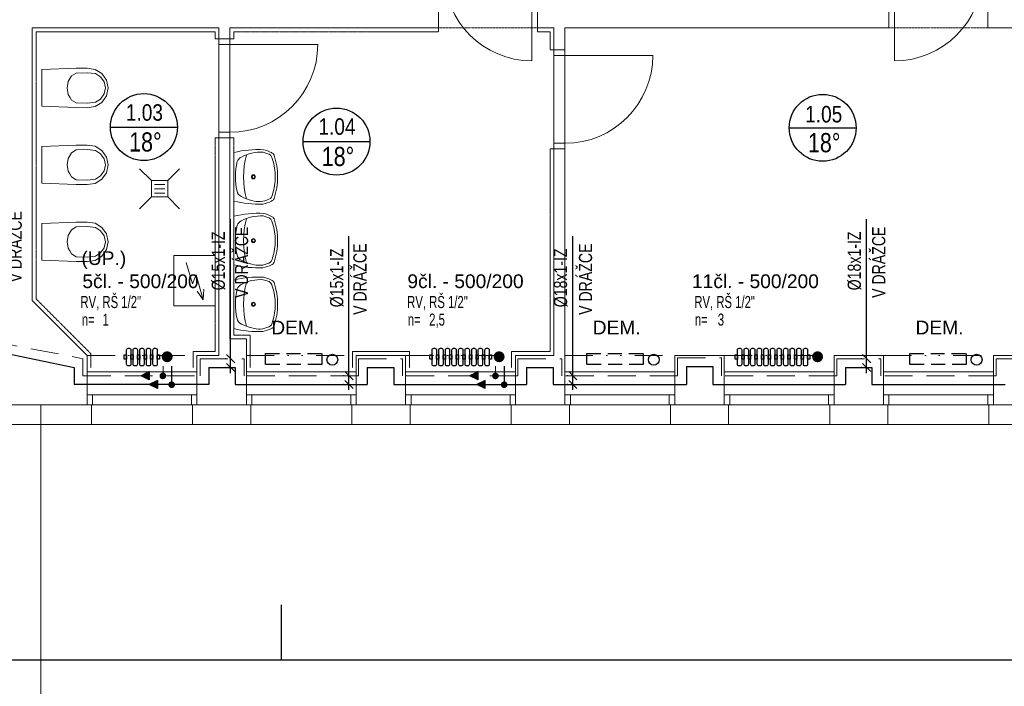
# Model space of a CAD drawing. Header units: millimetres. Extents: x 2424458 to 5109721, y -2781114 to -1335434.
# Tile 48 of 59: x 2554282 to 2563246, y -1363354 to -1357287. Entities that reach past the tile are written whole.
import ezdxf
from ezdxf.enums import TextEntityAlignment as Align

# ---------------------------------------------------------------- set-up
doc = ezdxf.new("R2010")
doc.units = ezdxf.units.MM
doc.header["$LTSCALE"] = 20
doc.header["$MEASUREMENT"] = 0
for name, pattern in [('Cerchovana', [0.27, 0.15, -0.06, 0, -0.06]), ('Cerchovana 2 tecky', [0.33, 0.15, -0.06, 0, -0.06, 0, -0.06]), ('DASHED', [19.05, 12.7, -6.35]), ('DASHED2', [9.525, 6.35, -3.175]), ('DIVIDE', [31.75, 12.7, -6.35, 0, -6.35, 0, -6.35])]:
    doc.linetypes.add(name, pattern=pattern)
for name, color, linetype in [('ARMATURY', 2, 'Continuous'), ('KOTY', 2, 'Continuous'), ('OKNA + IZOLANT', 7, 'Continuous'), ('ROZVODY', 6, 'Continuous'), ('slepák', 8, 'Continuous'), ('TZB_TOP rozvody', 6, 'Continuous'), ('TZB_TOP tělesa', 6, 'Continuous'), ('UT', 6, 'Continuous'), ('Čísla místností', 7, 'Continuous')]:
    doc.layers.add(name, color=color, linetype=linetype)
doc.layers.add('Rámečky', color=7, linetype='Continuous', lineweight=25)
doc.layers.add('TZB TEXT', color=3, linetype='Continuous', lineweight=18)
doc.styles.add('ARIEL', font='ARIAL.TTF')
doc.styles.add('ROMAN', font='ic-romans.shx')
doc.styles.add('ROMANS', font='ic-romans.shx', dxfattribs={"width": 0.8})
doc.styles.get("Standard").update_dxf_attribs({"font": 'ic-romans.shx', "width": 0.8})
doc.dimstyles.new('M50', dxfattribs={"dimtxt": 100, "dimasz": 60, "dimexe": 50, "dimexo": 150, "dimgap": 100, "dimtad": 1, "dimdec": 0, "dimzin": 0, "dimdsep": 46, "dimtxsty": 'Standard', "dimblk1": 'OBLIQUE', "dimblk2": 'OBLIQUE', "dimsah": 1, "dimcen": 0.09, "dimdle": 50, "dimclrd": 256, "dimclre": 256, "dimclrt": 256, "dimadec": 0, "dimazin": 0, "dimtfac": 1, "dimtdec": 0, "dimtofl": 0, "dimtmove": 1, "dimatfit": 3, "dimldrblk": 'OBLIQUE', "dimfxl": 1, "dimarcsym": 0})

# ---------------------------------------------------------------- blocks, each defined once
blk = doc.blocks.new('KOMPLEXNÍ OBJEKT_41')
at = {"layer": 'OKNA + IZOLANT', "color": 138, "linetype": 'Continuous', "lineweight": 13, "true_color": 0x005050, "transparency": 33554687}
for p, q in [((-2.7578, -57.5967), (-2.7978, -57.5967)), ((-2.7978, -57.5967), (-2.7978, -57.7767))]:
    blk.add_line(p, q, dxfattribs=at)
blk = doc.blocks.new('KOMPLEXNÍ OBJEKT_42')
at = {"layer": 'OKNA + IZOLANT', "color": 138, "linetype": 'Continuous', "lineweight": 13, "true_color": 0x005050, "transparency": 33554687}
for p, q in [((-3.7578, -57.5967), (-3.7178, -57.5967)), ((-3.7178, -57.5967), (-3.7178, -57.7767))]:
    blk.add_line(p, q, dxfattribs=at)
blk = doc.blocks.new('KOMPLEXNÍ OBJEKT_43')
at = {"layer": 'OKNA + IZOLANT', "color": 138, "linetype": 'Continuous', "lineweight": 13, "true_color": 0x005050, "transparency": 33554687}
for p, q in [((-4.2078, -57.5967), (-4.2478, -57.5967)), ((-4.2478, -57.5967), (-4.2478, -57.7767))]:
    blk.add_line(p, q, dxfattribs=at)
blk = doc.blocks.new('KOMPLEXNÍ OBJEKT_44')
at = {"layer": 'OKNA + IZOLANT', "color": 138, "linetype": 'Continuous', "lineweight": 13, "true_color": 0x005050, "transparency": 33554687}
for p, q in [((-5.2078, -57.5967), (-5.1678, -57.5967)), ((-5.1678, -57.5967), (-5.1678, -57.7767))]:
    blk.add_line(p, q, dxfattribs=at)
blk = doc.blocks.new('KOMPLEXNÍ OBJEKT_45')
at = {"layer": 'OKNA + IZOLANT', "color": 138, "linetype": 'Continuous', "lineweight": 13, "true_color": 0x005050, "transparency": 33554687}
for p, q in [((-5.6578, -57.5967), (-5.6978, -57.5967)), ((-5.6978, -57.5967), (-5.6978, -57.7767))]:
    blk.add_line(p, q, dxfattribs=at)
blk = doc.blocks.new('KOMPLEXNÍ OBJEKT_46')
at = {"layer": 'OKNA + IZOLANT', "color": 138, "linetype": 'Continuous', "lineweight": 13, "true_color": 0x005050, "transparency": 33554687}
for p, q in [((-6.6578, -57.5967), (-6.6178, -57.5967)), ((-6.6178, -57.5967), (-6.6178, -57.7767))]:
    blk.add_line(p, q, dxfattribs=at)
blk = doc.blocks.new('KOMPLEXNÍ OBJEKT_47')
at = {"layer": 'OKNA + IZOLANT', "color": 138, "linetype": 'Continuous', "lineweight": 13, "true_color": 0x005050, "transparency": 33554687}
for p, q in [((-7.1078, -57.5967), (-7.1478, -57.5967)), ((-7.1478, -57.5967), (-7.1478, -57.7767))]:
    blk.add_line(p, q, dxfattribs=at)
blk = doc.blocks.new('KOMPLEXNÍ OBJEKT_48')
at = {"layer": 'OKNA + IZOLANT', "color": 138, "linetype": 'Continuous', "lineweight": 13, "true_color": 0x005050, "transparency": 33554687}
for p, q in [((-8.1078, -57.5967), (-8.0678, -57.5967)), ((-8.0678, -57.5967), (-8.0678, -57.7767))]:
    blk.add_line(p, q, dxfattribs=at)
blk = doc.blocks.new('KOMPLEXNÍ OBJEKT_49')
at = {"layer": 'OKNA + IZOLANT', "color": 138, "linetype": 'Continuous', "lineweight": 13, "true_color": 0x005050, "transparency": 33554687}
for p, q in [((-8.5578, -57.5967), (-8.5978, -57.5967)), ((-8.5978, -57.5967), (-8.5978, -57.7767))]:
    blk.add_line(p, q, dxfattribs=at)
blk = doc.blocks.new('KOMPLEXNÍ OBJEKT_50')
at = {"layer": 'OKNA + IZOLANT', "color": 138, "linetype": 'Continuous', "lineweight": 13, "true_color": 0x005050, "transparency": 33554687}
for p, q in [((-9.5578, -57.5967), (-9.5178, -57.5967)), ((-9.5178, -57.5967), (-9.5178, -57.7767))]:
    blk.add_line(p, q, dxfattribs=at)
blk = doc.blocks.new('KOMPLEXNÍ OBJEKT_51')
at = {"layer": 'OKNA + IZOLANT', "color": 138, "linetype": 'Continuous', "lineweight": 13, "true_color": 0x005050, "transparency": 33554687}
for p, q in [((-10.0078, -57.5967), (-10.0478, -57.5967)), ((-10.0478, -57.5967), (-10.0478, -57.7767))]:
    blk.add_line(p, q, dxfattribs=at)
blk = doc.blocks.new('KOMPLEXNÍ OBJEKT_52')
at = {"layer": 'OKNA + IZOLANT', "color": 138, "linetype": 'Continuous', "lineweight": 13, "true_color": 0x005050, "transparency": 33554687}
for p, q in [((-11.0078, -57.5967), (-10.9678, -57.5967)), ((-10.9678, -57.5967), (-10.9678, -57.7767))]:
    blk.add_line(p, q, dxfattribs=at)
blk = doc.blocks.new('*U726', base_point=(52500, 0))
at = {"layer": 'Rámečky', "linetype": 'Continuous'}
for p, q in [((10500, 0), (10500, 250)), ((0, 0), (52500, 0))]:
    blk.add_line(p, q, dxfattribs=at)
blk = doc.blocks.new('*U408', base_point=(16994.7, 17725.8))
at = {"linetype": 'ByBlock', "ltscale": 20}
blk.add_hatch(color=0, dxfattribs=at).paths.add_polyline_path([(16994.7, 17688.3), (17069.7, 17725.8), (16994.7, 17763.3)])
at = {"color": 0, "linetype": 'ByBlock', "lineweight": -2, "ltscale": 20}
for p, q in [((16994.7, 17688.3), (16994.7, 17763.3)), ((16994.7, 17763.3), (17069.7, 17725.8)), ((16994.7, 17688.3), (17069.7, 17725.8))]:
    blk.add_line(p, q, dxfattribs=at)
blk = doc.blocks.new('_OBLIQUE')
at = {"color": 0, "linetype": 'ByBlock'}
blk.add_line((-0.5, -0.5), (0.5, 0.5), dxfattribs=at)
blk = doc.blocks.new('*D767')
at = {"layer": 'Defpoints', "color": 0}
for p in [(2556202.1, -1360372.9), (2556207.8, -1360372.9), (2556205.5, -1360452.9)]:
    blk.add_point(p, dxfattribs=at)
at = {"layer": 'KOTY', "linetype": 'Continuous', "lineweight": -2}
for p, q in [((2556202.1, -1360372.9), (2556202.1, -1359103.5)), ((2556157.8, -1360372.9), (2556152.1, -1360372.9)), ((2556202.1, -1360502.9), (2556202.1, -1360322.9)), ((2556155.5, -1360452.9), (2556152.1, -1360452.9))]:
    blk.add_line(p, q, dxfattribs=at)
at = {"layer": 'KOTY', "lineweight": -2, "xscale": 75, "yscale": 75, "zscale": 75}
for p, rotation in [((2556202.1, -1360372.9), 270), ((2556202.1, -1360452.9), 90)]:
    blk.add_blockref('_OBLIQUE', p, dxfattribs=dict(at, rotation=rotation))
at = {"layer": 'KOTY', "lineweight": -3, "insert": (2556092.1, -1359482.6), "char_height": 120, "attachment_point": 5, "rotation": 90, "style": 'ROMANS'}
blk.add_mtext('%%c15x1-IZ', dxfattribs=at)
blk = doc.blocks.new('B')
at = {"layer": 'TZB_TOP rozvody', "lineweight": -3, "ltscale": 200}
blk.add_hatch(color=3, dxfattribs=at).paths.add_polyline_path([(32.4, 1.9, 1), (-28.8, 1.9, 1)])
blk.add_hatch(color=3, dxfattribs=at).paths.add_polyline_path([(32.4, 1.9, 1), (-28.8, 1.9, 1)])
blk = doc.blocks.new('*D769')
at = {"layer": 'Defpoints', "color": 0}
for p in [(2557279.6, -1360527.1), (2557285.3, -1360527.1), (2557283, -1360607.1)]:
    blk.add_point(p, dxfattribs=at)
at = {"layer": 'KOTY', "linetype": 'Continuous', "lineweight": -2}
for p, q in [((2557279.6, -1360527.1), (2557279.6, -1359257.7)), ((2557279.6, -1360657.1), (2557279.6, -1360477.1)), ((2557235.3, -1360527.1), (2557229.6, -1360527.1)), ((2557233, -1360607.1), (2557229.6, -1360607.1))]:
    blk.add_line(p, q, dxfattribs=at)
at = {"layer": 'KOTY', "lineweight": -2, "xscale": 75, "yscale": 75, "zscale": 75}
for p, rotation in [((2557279.6, -1360527.1), 270), ((2557279.6, -1360607.1), 90)]:
    blk.add_blockref('_OBLIQUE', p, dxfattribs=dict(at, rotation=rotation))
at = {"layer": 'KOTY', "lineweight": -3, "insert": (2557169.6, -1359636.8), "char_height": 120, "attachment_point": 5, "rotation": 90, "style": 'ROMANS'}
blk.add_mtext('%%c15x1-IZ', dxfattribs=at)
blk = doc.blocks.new('*D771')
at = {"layer": 'Defpoints', "color": 0}
for p in [(2561992, -1360372.9), (2561997.7, -1360372.9), (2561995.5, -1360452.9)]:
    blk.add_point(p, dxfattribs=at)
at = {"layer": 'KOTY', "linetype": 'Continuous', "lineweight": -2}
for p, q in [((2561992, -1360372.9), (2561992, -1359103.4)), ((2561947.7, -1360372.9), (2561942, -1360372.9)), ((2561992, -1360502.9), (2561992, -1360322.9)), ((2561945.5, -1360452.9), (2561942, -1360452.9))]:
    blk.add_line(p, q, dxfattribs=at)
at = {"layer": 'KOTY', "lineweight": -2, "xscale": 75, "yscale": 75, "zscale": 75}
for p, rotation in [((2561992, -1360372.9), 270), ((2561992, -1360452.9), 90)]:
    blk.add_blockref('_OBLIQUE', p, dxfattribs=dict(at, rotation=rotation))
at = {"layer": 'KOTY', "lineweight": -3, "insert": (2561882, -1359482.6), "char_height": 120, "attachment_point": 5, "rotation": 90, "style": 'ROMANS'}
blk.add_mtext('%%c18x1-IZ', dxfattribs=at)
blk = doc.blocks.new('*D779')
at = {"layer": 'Defpoints', "color": 0}
for p in [(2559317.5, -1360527.1), (2559323.2, -1360527.1), (2559321, -1360607.1)]:
    blk.add_point(p, dxfattribs=at)
at = {"layer": 'KOTY', "linetype": 'Continuous', "lineweight": -2}
for p, q in [((2559317.5, -1360527.1), (2559317.5, -1359257.7)), ((2559317.5, -1360657.1), (2559317.5, -1360477.1)), ((2559273.2, -1360527.1), (2559267.5, -1360527.1)), ((2559271, -1360607.1), (2559267.5, -1360607.1))]:
    blk.add_line(p, q, dxfattribs=at)
at = {"layer": 'KOTY', "lineweight": -2, "xscale": 75, "yscale": 75, "zscale": 75}
for p, rotation in [((2559317.5, -1360527.1), 270), ((2559317.5, -1360607.1), 90)]:
    blk.add_blockref('_OBLIQUE', p, dxfattribs=dict(at, rotation=rotation))
at = {"layer": 'KOTY', "lineweight": -3, "insert": (2559207.5, -1359636.8), "char_height": 120, "attachment_point": 5, "rotation": 90, "style": 'ROMANS'}
blk.add_mtext('%%c18x1-IZ', dxfattribs=at)

msp = doc.modelspace()

# ---------------------------------------------------------------- hatches: boundary and pattern name
at = {"layer": 'UT'}
for points in [[(2555624.3, -1360404.8, -1), (2555624.3, -1360304.8, -1)], [(2558646.5, -1360404.8, -1), (2558646.5, -1360304.8, -1)], [(2561545.7, -1360404.8, -1), (2561545.7, -1360304.8, -1)]]:
    msp.add_hatch(color=3, dxfattribs=at).paths.add_polyline_path(points)

# ---------------------------------------------------------------- linework, layer by layer
at = {"layer": 'ROZVODY', "color": 2, "linetype": 'Continuous'}
for centre in [(2557128.2, -1360381.6), (2560054.4, -1360381.6), (2562993.3, -1360381.6)]:
    msp.add_circle(centre, 49.3, dxfattribs=at)
at = {"layer": 'Rámečky'}
msp.add_line((2556664.3, -1363112.5), (2556664.3, -1362612.5), dxfattribs=at)
at = {"layer": 'slepák', "linetype": 'Continuous', "lineweight": 13, "transparency": 33554687}
for p, q in [((2558095.7, -1357362.1), (2558095.7, -1356762.1)), ((2558995.7, -1357362.1), (2558995.7, -1356762.1)), ((2562195.7, -1357362.1), (2562195.7, -1356762.1)), ((2563095.7, -1357362.1), (2563095.7, -1356762.1)), ((2558945.7, -1356862.1), (2558945.7, -1357662.1)), ((2562245.7, -1356862.1), (2562245.7, -1357662.1)), ((2554395.7, -1357362.1), (2554395.7, -1359842.1)), ((2554395.7, -1357362.1), (2556095.7, -1357362.1)), ((2556095.7, -1357362.1), (2556095.7, -1357462.1)), ((2556195.7, -1357362.1), (2558095.7, -1357362.1)), ((2556195.7, -1357362.1), (2556195.7, -1357462.1)), ((2558095.7, -1357397.1), (2558095.7, -1357362.1)), ((2558995.7, -1357362.1), (2559145.7, -1357362.1)), ((2558995.7, -1357362.1), (2558995.7, -1357397.1)), ((2559145.7, -1357362.1), (2559145.7, -1357562.1)), ((2559245.7, -1357362.1), (2562195.7, -1357362.1)), ((2559245.7, -1357362.1), (2559245.7, -1357562.1)), ((2563095.7, -1357362.1), (2566195.7, -1357362.1)), ((2556095.7, -1357462.1), (2556060.7, -1357462.1)), ((2556095.7, -1357462.1), (2556195.7, -1357462.1)), ((2556095.7, -1358362.1), (2556095.7, -1357462.1)), ((2556095.7, -1357512.1), (2556195.7, -1357512.1)), ((2556195.7, -1358362.1), (2556195.7, -1357462.1)), ((2556195.7, -1357462.1), (2556230.7, -1357462.1)), ((2556195.7, -1357512.1), (2556995.7, -1357512.1)), ((2559145.7, -1357562.1), (2559110.7, -1357562.1)), ((2559145.7, -1357562.1), (2559245.7, -1357562.1)), ((2559145.7, -1358462.1), (2559145.7, -1357562.1)), ((2559145.7, -1357612.1), (2559245.7, -1357612.1)), ((2559245.7, -1358462.1), (2559245.7, -1357562.1)), ((2559245.7, -1357612.1), (2560045.7, -1357612.1)), ((2554794.6, -1357729.7), (2554482.6, -1357741.9)), ((2554482.6, -1357741.9), (2554482.6, -1358074.9)), ((2554754.6, -1357798.2), (2554722.6, -1357850.1)), ((2554795.3, -1357772.4), (2554754.6, -1357798.2)), ((2554897.3, -1357728.4), (2554794.6, -1357729.7)), ((2554898.3, -1357769.8), (2554795.3, -1357772.4)), ((2554969.3, -1357739.1), (2554897.3, -1357728.4)), ((2554971.2, -1357778.1), (2554898.3, -1357769.8)), ((2555031.2, -1357777.4), (2554969.3, -1357739.1)), ((2555018.9, -1357807.6), (2554971.2, -1357778.1)), ((2555072.9, -1357837.1), (2555031.2, -1357777.4)), ((2554722.6, -1357850.1), (2554713, -1357908.4)), ((2555051, -1357853.5), (2555018.9, -1357807.6)), ((2555062.3, -1357908.4), (2555051, -1357853.5)), ((2555087.6, -1357908.4), (2555072.9, -1357837.1)), ((2554713, -1357908.4), (2554722.6, -1357966.7)), ((2554722.6, -1357966.7), (2554739.5, -1357991)), ((2555018.9, -1358009.2), (2555051, -1357963.3)), ((2555031.2, -1358039.4), (2555072.9, -1357979.7)), ((2555051, -1357963.3), (2555062.3, -1357908.4)), ((2555072.9, -1357979.7), (2555087.6, -1357908.4)), ((2554482.6, -1358074.9), (2554794.6, -1358087.2)), ((2554739.5, -1357991), (2554754.6, -1358018.6)), ((2554754.6, -1358018.6), (2554795.3, -1358044.4)), ((2554795.3, -1358044.4), (2554898.3, -1358047)), ((2554898.3, -1358047), (2554971.2, -1358038.8)), ((2554969.3, -1358077.7), (2555031.2, -1358039.4)), ((2554971.2, -1358038.8), (2555018.9, -1358009.2)), ((2554794.6, -1358087.2), (2554897.3, -1358088.4)), ((2554897.3, -1358088.4), (2554969.3, -1358077.7)), ((2556095.7, -1358312.1), (2556195.7, -1358312.1)), ((2554794.6, -1358429.7), (2554482.6, -1358441.9)), ((2554897.3, -1358428.4), (2554794.6, -1358429.7)), ((2554969.3, -1358439.1), (2554897.3, -1358428.4)), ((2556095.7, -1358362.1), (2556060.7, -1358362.1)), ((2556095.7, -1358362.1), (2556095.7, -1360342.1)), ((2556095.7, -1358362.1), (2556195.7, -1358362.1)), ((2556195.7, -1358362.1), (2556195.7, -1360192.1)), ((2556195.7, -1358362.1), (2556230.7, -1358362.1)), ((2559145.7, -1358412.1), (2559245.7, -1358412.1)), ((2554482.6, -1358441.9), (2554482.6, -1358774.9)), ((2554754.6, -1358498.2), (2554722.6, -1358550.1)), ((2554795.3, -1358472.4), (2554754.6, -1358498.2)), ((2554898.3, -1358469.8), (2554795.3, -1358472.4)), ((2554971.2, -1358478.1), (2554898.3, -1358469.8)), ((2555031.2, -1358477.4), (2554969.3, -1358439.1)), ((2555018.9, -1358507.6), (2554971.2, -1358478.1)), ((2555051, -1358553.5), (2555018.9, -1358507.6)), ((2555072.9, -1358537.1), (2555031.2, -1358477.4)), ((2556230.7, -1358938.1), (2556230.7, -1358496.3)), ((2556498.5, -1358493.2), (2556533.1, -1358503.4)), ((2559145.7, -1358462.1), (2559110.7, -1358462.1)), ((2559145.7, -1358462.1), (2559145.7, -1360342.1)), ((2559145.7, -1358462.1), (2559245.7, -1358462.1)), ((2559245.7, -1358462.1), (2559245.7, -1360792.1)), ((2554722.6, -1358550.1), (2554713, -1358608.4)), ((2554713, -1358608.4), (2554722.6, -1358666.7)), ((2555062.3, -1358608.4), (2555051, -1358553.5)), ((2555051, -1358663.3), (2555062.3, -1358608.4)), ((2555087.6, -1358608.4), (2555072.9, -1358537.1)), ((2555072.9, -1358679.7), (2555087.6, -1358608.4)), ((2556297.9, -1358538.5), (2556299.9, -1358537.5)), ((2554722.6, -1358666.7), (2554739.5, -1358691)), ((2554739.5, -1358691), (2554754.6, -1358718.6)), ((2555018.9, -1358709.2), (2555051, -1358663.3)), ((2555031.2, -1358739.4), (2555072.9, -1358679.7)), ((2555481, -1358750.6), (2555373.7, -1358643.3)), ((2555631, -1358750.6), (2555738.2, -1358643.3)), ((2554482.6, -1358774.9), (2554794.6, -1358787.2)), ((2554754.6, -1358718.6), (2554795.3, -1358744.4)), ((2554794.6, -1358787.2), (2554897.3, -1358788.4)), ((2554795.3, -1358744.4), (2554898.3, -1358747)), ((2554897.3, -1358788.4), (2554969.3, -1358777.7)), ((2554898.3, -1358747), (2554971.2, -1358738.8)), ((2554969.3, -1358777.7), (2555031.2, -1358739.4)), ((2554971.2, -1358738.8), (2555018.9, -1358709.2)), ((2555604, -1358785.6), (2555508, -1358785.6)), ((2555604, -1358825.6), (2555508, -1358825.6)), ((2555604, -1358865.6), (2555508, -1358865.6)), ((2555373.7, -1359007.8), (2555481, -1358900.6)), ((2555738.2, -1359007.8), (2555631, -1358900.6)), ((2554794.6, -1359129.7), (2554482.6, -1359141.9)), ((2554482.6, -1359141.9), (2554482.6, -1359474.9)), ((2554897.3, -1359128.4), (2554794.6, -1359129.7)), ((2554969.3, -1359139.1), (2554897.3, -1359128.4)), ((2555031.2, -1359177.4), (2554969.3, -1359139.1)), ((2556230.7, -1359518.1), (2556230.7, -1359076.3)), ((2556297.9, -1359118.5), (2556299.9, -1359117.5)), ((2556498.5, -1359073.2), (2556533.1, -1359083.4)), ((2554754.6, -1359198.2), (2554722.6, -1359250.1)), ((2554795.3, -1359172.4), (2554754.6, -1359198.2)), ((2554898.3, -1359169.8), (2554795.3, -1359172.4)), ((2554971.2, -1359178.1), (2554898.3, -1359169.8)), ((2555018.9, -1359207.6), (2554971.2, -1359178.1)), ((2555051, -1359253.5), (2555018.9, -1359207.6)), ((2555072.9, -1359237.1), (2555031.2, -1359177.4)), ((2555087.6, -1359308.4), (2555072.9, -1359237.1)), ((2554722.6, -1359250.1), (2554713, -1359308.4)), ((2554713, -1359308.4), (2554722.6, -1359366.7)), ((2555062.3, -1359308.4), (2555051, -1359253.5)), ((2555051, -1359363.3), (2555062.3, -1359308.4)), ((2555072.9, -1359379.7), (2555087.6, -1359308.4)), ((2554722.6, -1359366.7), (2554739.5, -1359391)), ((2554739.5, -1359391), (2554754.6, -1359418.6)), ((2554754.6, -1359418.6), (2554795.3, -1359444.4)), ((2554971.2, -1359438.8), (2555018.9, -1359409.2)), ((2555018.9, -1359409.2), (2555051, -1359363.3)), ((2555031.2, -1359439.4), (2555072.9, -1359379.7)), ((2554482.6, -1359474.9), (2554794.6, -1359487.2)), ((2554794.6, -1359487.2), (2554897.3, -1359488.4)), ((2554795.3, -1359444.4), (2554898.3, -1359447)), ((2554897.3, -1359488.4), (2554969.3, -1359477.7)), ((2554898.3, -1359447), (2554971.2, -1359438.8)), ((2554969.3, -1359477.7), (2555031.2, -1359439.4)), ((2555796, -1359497.2), (2555854.9, -1359691)), ((2555854.9, -1359691), (2555889, -1359609.1)), ((2555889, -1359609.1), (2555952.4, -1359836.3)), ((2556230.7, -1360098.1), (2556230.7, -1359656.3)), ((2556498.5, -1359653.2), (2556533.1, -1359663.4)), ((2555952.4, -1359836.3), (2555896.2, -1359756.4)), ((2555952.4, -1359836.3), (2555959, -1359738.9)), ((2556297.9, -1359698.5), (2556299.9, -1359697.5)), ((2554395.7, -1359842.1), (2554895.7, -1360342.1)), ((2556195.7, -1360192.1), (2556345.7, -1360192.1)), ((2556345.7, -1360192.1), (2556345.7, -1360342.1)), ((2554895.7, -1360342.1), (2554895.7, -1360792.1)), ((2555895.7, -1360342.1), (2556095.7, -1360342.1)), ((2555895.7, -1360342.1), (2555895.7, -1360792.1)), ((2556345.7, -1360342.1), (2556345.7, -1360792.1)), ((2557345.7, -1360342.1), (2557795.7, -1360342.1)), ((2557345.7, -1360342.1), (2557345.7, -1360792.1)), ((2557795.7, -1360342.1), (2557795.7, -1360792.1)), ((2558795.7, -1360342.1), (2559145.7, -1360342.1)), ((2558795.7, -1360342.1), (2558795.7, -1360792.1)), ((2560245.7, -1360342.1), (2560695.7, -1360342.1)), ((2560245.7, -1360342.1), (2560245.7, -1360792.1)), ((2560695.7, -1360342.1), (2560695.7, -1360792.1)), ((2561695.7, -1360342.1), (2562145.7, -1360342.1)), ((2561695.7, -1360342.1), (2561695.7, -1360792.1)), ((2562145.7, -1360342.1), (2562145.7, -1360792.1)), ((2563145.7, -1360342.1), (2564745.7, -1360342.1)), ((2563145.7, -1360342.1), (2563145.7, -1360792.1)), ((2554895.7, -1360492.1), (2555895.7, -1360492.1)), ((2556345.7, -1360492.1), (2557345.7, -1360492.1)), ((2557795.7, -1360492.1), (2558795.7, -1360492.1)), ((2559245.7, -1360492.1), (2560245.7, -1360492.1)), ((2560695.7, -1360492.1), (2561695.7, -1360492.1)), ((2562145.7, -1360492.1), (2563145.7, -1360492.1)), ((2554895.7, -1360702.1), (2555895.7, -1360702.1)), ((2554945.7, -1360702.1), (2554945.7, -1360792.1)), ((2555845.7, -1360702.1), (2555845.7, -1360792.1)), ((2556345.7, -1360702.1), (2557345.7, -1360702.1)), ((2556395.7, -1360702.1), (2556395.7, -1360792.1)), ((2557295.7, -1360702.1), (2557295.7, -1360792.1)), ((2557795.7, -1360702.1), (2558795.7, -1360702.1)), ((2557845.7, -1360702.1), (2557845.7, -1360792.1)), ((2558745.7, -1360702.1), (2558745.7, -1360792.1)), ((2559245.7, -1360702.1), (2560245.7, -1360702.1)), ((2559295.7, -1360702.1), (2559295.7, -1360792.1)), ((2560195.7, -1360702.1), (2560195.7, -1360792.1)), ((2560695.7, -1360702.1), (2561695.7, -1360702.1)), ((2560745.7, -1360702.1), (2560745.7, -1360792.1)), ((2561645.7, -1360702.1), (2561645.7, -1360792.1)), ((2562145.7, -1360702.1), (2563145.7, -1360702.1)), ((2562195.7, -1360702.1), (2562195.7, -1360792.1)), ((2563095.7, -1360702.1), (2563095.7, -1360792.1)), ((2547965.7, -1360792.1), (2554895.7, -1360792.1)), ((2554475.7, -1365292.1), (2554475.7, -1360792.1)), ((2554895.7, -1360792.1), (2555895.7, -1360792.1)), ((2555895.7, -1360792.1), (2556345.7, -1360792.1)), ((2556345.7, -1360792.1), (2557345.7, -1360792.1)), ((2557345.7, -1360792.1), (2557795.7, -1360792.1)), ((2557795.7, -1360792.1), (2558795.7, -1360792.1)), ((2558795.7, -1360792.1), (2559245.7, -1360792.1)), ((2559245.7, -1360792.1), (2560245.7, -1360792.1)), ((2560245.7, -1360792.1), (2560695.7, -1360792.1)), ((2560695.7, -1360792.1), (2561695.7, -1360792.1)), ((2561695.7, -1360792.1), (2562145.7, -1360792.1)), ((2562145.7, -1360792.1), (2563145.7, -1360792.1)), ((2563145.7, -1360792.1), (2564675.7, -1360792.1)), ((2554935.7, -1360972.1), (2547785.7, -1360972.1)), ((2554935.7, -1360972.1), (2555855.7, -1360972.1)), ((2556385.7, -1360972.1), (2555855.7, -1360972.1)), ((2556385.7, -1360972.1), (2557305.7, -1360972.1)), ((2557835.7, -1360972.1), (2557305.7, -1360972.1)), ((2557835.7, -1360972.1), (2558755.7, -1360972.1)), ((2559285.7, -1360972.1), (2558755.7, -1360972.1)), ((2559285.7, -1360972.1), (2560205.7, -1360972.1)), ((2560735.7, -1360972.1), (2560205.7, -1360972.1)), ((2560735.7, -1360972.1), (2561655.7, -1360972.1)), ((2562185.7, -1360972.1), (2561655.7, -1360972.1)), ((2562185.7, -1360972.1), (2563105.7, -1360972.1)), ((2564495.7, -1360972.1), (2563105.7, -1360972.1))]:
    msp.add_line(p, q, dxfattribs=at)
at = {"layer": 'slepák', "linetype": 'Cerchovana', "lineweight": 13, "transparency": 33554687}
for p, q in [((2554430.7, -1357397.1), (2554430.7, -1359827.6)), ((2554430.7, -1357397.1), (2556060.7, -1357397.1)), ((2556060.7, -1357397.1), (2556060.7, -1357462.1)), ((2556230.7, -1357397.1), (2558095.7, -1357397.1)), ((2556230.7, -1357397.1), (2556230.7, -1357462.1)), ((2558995.7, -1357397.1), (2559110.7, -1357397.1)), ((2559110.7, -1357397.1), (2559110.7, -1357562.1)), ((2556060.7, -1358362.1), (2556060.7, -1360307.1)), ((2556230.7, -1358362.1), (2556230.7, -1360157.1)), ((2559110.7, -1358462.1), (2559110.7, -1360307.1)), ((2554430.7, -1359827.6), (2554930.7, -1360327.6)), ((2556230.7, -1360157.1), (2556380.7, -1360157.1)), ((2556380.7, -1360157.1), (2556380.7, -1360457.1)), ((2555860.7, -1360307.1), (2556060.7, -1360307.1)), ((2555860.7, -1360307.1), (2555860.7, -1360457.1)), ((2557310.7, -1360307.1), (2557310.7, -1360457.1)), ((2557310.7, -1360307.1), (2557830.7, -1360307.1)), ((2557830.7, -1360307.1), (2557830.7, -1360457.1)), ((2558760.7, -1360307.1), (2559110.7, -1360307.1)), ((2558760.7, -1360307.1), (2558760.7, -1360457.1)), ((2554930.7, -1360327.6), (2554930.7, -1360457.1))]:
    msp.add_line(p, q, dxfattribs=at)
at = {"layer": 'slepák', "linetype": 'Cerchovana 2 tecky', "lineweight": 13, "transparency": 33554687}
for p, q in [((2558995.7, -1357362.1), (2558095.7, -1357362.1)), ((2563095.7, -1357362.1), (2562195.7, -1357362.1))]:
    msp.add_line(p, q, dxfattribs=at)
at = {"layer": 'slepák', "linetype": 'DIVIDE', "lineweight": 13, "transparency": 33554687}
for p, q in [((2554895.7, -1360342.1), (2555895.7, -1360342.1)), ((2556345.7, -1360342.1), (2557345.7, -1360342.1)), ((2557795.7, -1360342.1), (2558795.7, -1360342.1)), ((2559245.7, -1360342.1), (2560245.7, -1360342.1)), ((2560695.7, -1360342.1), (2561695.7, -1360342.1)), ((2562145.7, -1360342.1), (2563145.7, -1360342.1))]:
    msp.add_line(p, q, dxfattribs=at)
at = {"layer": 'slepák', "linetype": 'Continuous', "lineweight": 13, "transparency": 33554687}
for points in [[(2555631, -1358900.6), (2555481, -1358900.6), (2555481, -1358750.6), (2555631, -1358750.6), (2555631, -1358900.6)], [(2555684.3, -1359891.8), (2556060.7, -1359891.8), (2556060.7, -1359432.3), (2555684.3, -1359432.3), (2555684.3, -1359891.8)]]:
    msp.add_lwpolyline(points, close=True, dxfattribs=at)
for centre, radius in [((2556409.8, -1358717.2), 18.4), ((2556409.8, -1358717.2), 12.5), ((2556409.8, -1359297.2), 18.4), ((2556409.8, -1359297.2), 12.5), ((2556409.8, -1359877.2), 18.4), ((2556409.8, -1359877.2), 12.5)]:
    msp.add_circle(centre, radius, dxfattribs=at)
for centre, radius, start, end in [((2558945.7, -1356862.1), 800, 180, 270), ((2562245.7, -1356862.1), 800, 270, 0), ((2556195.7, -1357512.1), 800, 270, 0), ((2559245.7, -1357612.1), 800, 270, 0), ((2556447.5, -1359347.3), 878.1, 86.4658, 104.29036), ((2556477.2, -1358865.3), 372.7, 86.71525, 118.40708), ((2557126.9, -1358717.7), 806.2, 165.71301, 194.28699), ((2556442, -1358748.1), 283.6, 62.30927, 77.87681), ((2556517.2, -1358569), 67.5, 7.59271, 76.38946), ((2556563.5, -1358531.5), 36, 18.31911, 73.37614), ((2556017.7, -1358717.2), 612.6, 341.23415, 18.76585), ((2556828.3, -1358718.8), 582.4, 166.015, 192.78165), ((2556330.9, -1358602.7), 72.1, 117.18221, 160.00598), ((2556071.7, -1358717.4), 536.1, 342.93741, 17.06259), ((2556332.1, -1358830.6), 73.8, 193.33659, 244.11638), ((2556529.9, -1358871.9), 54.3, 292.92999, 357.08569), ((2556453.7, -1358051.1), 914.6, 255.8879, 272.65781), ((2556535.7, -1358412.5), 538.8, 244.04487, 254.98693), ((2556459.7, -1358731.4), 211.3, 252.48761, 295.62286), ((2556442, -1358686.3), 283.6, 280.99774, 297.69032), ((2556563.5, -1358903), 36, 286.6462, 341.65769), ((2556447.5, -1359927.3), 878.1, 86.4658, 104.29036), ((2556442, -1359328.1), 283.6, 62.30927, 77.87681), ((2556330.9, -1359182.7), 72.1, 117.18221, 160.00598), ((2556477.2, -1359445.3), 372.7, 86.71525, 118.40708), ((2557126.9, -1359297.7), 806.2, 165.71301, 194.28699), ((2556517.2, -1359149), 67.5, 7.59271, 76.38946), ((2556563.5, -1359111.5), 36, 18.31911, 73.37614), ((2556071.7, -1359297.4), 536.1, 342.93741, 17.06259), ((2556017.7, -1359297.2), 612.6, 341.23415, 18.76585), ((2556828.3, -1359298.8), 582.4, 166.015, 192.78165), ((2556332.1, -1359410.6), 73.8, 193.33659, 244.11638), ((2556535.7, -1358992.5), 538.8, 244.04487, 254.98693), ((2556459.7, -1359311.4), 211.3, 252.48761, 295.62286), ((2556529.9, -1359451.9), 54.3, 292.92999, 357.08569), ((2556563.5, -1359483), 36, 286.6462, 341.65769), ((2556453.7, -1358631.1), 914.6, 255.8879, 272.65781), ((2556442, -1359266.3), 283.6, 280.99774, 297.69032), ((2556447.5, -1360507.3), 878.1, 86.4658, 104.29036), ((2556477.2, -1360025.3), 372.7, 86.71525, 118.40708), ((2557126.9, -1359877.7), 806.2, 165.71301, 194.28699), ((2556442, -1359908.1), 283.6, 62.30927, 77.87681), ((2556517.2, -1359729), 67.5, 7.59271, 76.38946), ((2556563.5, -1359691.5), 36, 18.31911, 73.37614), ((2556017.7, -1359877.2), 612.6, 341.23415, 18.76585), ((2556828.3, -1359878.8), 582.4, 166.015, 192.78165), ((2556330.9, -1359762.7), 72.1, 117.18221, 160.00598), ((2556071.7, -1359877.4), 536.1, 342.93741, 17.06259), ((2556332.1, -1359990.6), 73.8, 193.33659, 244.11638), ((2556529.9, -1360031.9), 54.3, 292.92999, 357.08569), ((2556453.7, -1359211.1), 914.6, 255.8879, 272.65781), ((2556535.7, -1359572.5), 538.8, 244.04487, 254.98693), ((2556459.7, -1359891.4), 211.3, 252.48761, 295.62286), ((2556442, -1359846.3), 283.6, 280.99774, 297.69032), ((2556563.5, -1360063), 36, 286.6462, 341.65769)]:
    msp.add_arc(centre, radius, start, end, dxfattribs=at)
at = {"layer": 'TZB_TOP rozvody', "linetype": 'DASHED', "lineweight": 9}
for p, q in [((2554010.7, -1360208.6), (2554857.3, -1360372.9)), ((2554857.3, -1360527.2), (2554857.3, -1360372.9)), ((2555923.7, -1360373), (2556324.2, -1360372.9)), ((2555923.7, -1360527.2), (2555923.7, -1360373)), ((2556324.2, -1360527.2), (2556324.2, -1360372.9)), ((2557366.4, -1360373), (2557767, -1360372.9)), ((2557366.4, -1360527.2), (2557366.4, -1360373)), ((2557767, -1360527.2), (2557767, -1360372.9)), ((2558816.8, -1360373), (2559217.3, -1360372.9)), ((2558816.8, -1360527.2), (2558816.8, -1360373)), ((2559217.3, -1360527.2), (2559217.3, -1360372.9)), ((2560271.3, -1360364), (2560671.8, -1360363.9)), ((2560271.3, -1360527.2), (2560271.3, -1360364)), ((2560671.8, -1360527.2), (2560671.8, -1360363.9)), ((2561720, -1360373), (2562120.6, -1360372.9)), ((2561720, -1360527.2), (2561720, -1360373)), ((2562120.6, -1360527.2), (2562120.6, -1360372.9)), ((2563172.9, -1360373), (2564619.1, -1360372.9)), ((2563172.9, -1360527.2), (2563172.9, -1360373)), ((2555587, -1360527.2), (2555587, -1360441.3)), ((2558614.6, -1360527.2), (2558614.6, -1360441.3)), ((2554857.3, -1360527.2), (2555923.7, -1360527.2)), ((2557366.4, -1360527.2), (2556324.2, -1360527.2)), ((2558816.8, -1360527.2), (2557767, -1360527.2)), ((2560271.3, -1360527.2), (2559217.3, -1360527.2)), ((2561720, -1360527.2), (2560671.8, -1360527.2)), ((2563172.9, -1360527.2), (2562120.6, -1360527.2))]:
    msp.add_line(p, q, dxfattribs=at)
at = {"layer": 'TZB_TOP rozvody', "lineweight": -3, "ltscale": 20}
for p, q in [((2553986.5, -1360288.6), (2554777.3, -1360452.9)), ((2554777.3, -1360452.9), (2554777.4, -1360607.1)), ((2555667, -1360607.2), (2555666.9, -1360441.3)), ((2556003.6, -1360452.9), (2556244.3, -1360452.9)), ((2556003.6, -1360452.9), (2556003.6, -1360607.2)), ((2556244.3, -1360452.9), (2556244.3, -1360607.2)), ((2557446.4, -1360452.9), (2557687, -1360452.9)), ((2557446.4, -1360452.9), (2557446.4, -1360607.1)), ((2557687, -1360452.9), (2557687, -1360607.2)), ((2558694.6, -1360607.2), (2558694.6, -1360441.3)), ((2558896.7, -1360452.9), (2559137.4, -1360452.9)), ((2558896.7, -1360452.9), (2558896.7, -1360607)), ((2559137.4, -1360452.9), (2559137.4, -1360607.2)), ((2560351.2, -1360444), (2560591.9, -1360443.9)), ((2560351.2, -1360444), (2560351.2, -1360607)), ((2560591.9, -1360443.9), (2560591.9, -1360607.2)), ((2561800, -1360452.9), (2561800, -1360607)), ((2561800, -1360452.9), (2562040.6, -1360452.9)), ((2562040.6, -1360452.9), (2562040.6, -1360607.2)), ((2556003.6, -1360607.2), (2554777.4, -1360607.1)), ((2556244.3, -1360607.2), (2557446.4, -1360607.1)), ((2557687, -1360607.2), (2558896.7, -1360607)), ((2559137.4, -1360607.2), (2560351.2, -1360607)), ((2560591.9, -1360607.2), (2561800, -1360607)), ((2562040.6, -1360607.2), (2563252.9, -1360607))]:
    msp.add_line(p, q, dxfattribs=at)
at = {"layer": 'TZB_TOP tělesa', "color": 2, "linetype": 'DASHED2', "lineweight": -3}
for points in [[(2557031.7, -1360425.4), (2556519.8, -1360425.3), (2556519.8, -1360325.3), (2557031.7, -1360325.4)], [(2559957.9, -1360425.4), (2559446, -1360425.3), (2559446, -1360325.3), (2559957.9, -1360325.4)], [(2562896.9, -1360425.4), (2562385, -1360425.3), (2562385, -1360325.3), (2562896.9, -1360325.4)]]:
    msp.add_lwpolyline(points, close=True, dxfattribs=at)
at = {"layer": 'UT', "color": 2}
for p, q in [((2555108, -1358264.9), (2555717.6, -1358264.9)), ((2561287.4, -1358271.2), (2561896.9, -1358271.2)), ((2556861.4, -1358396.6), (2557470.9, -1358396.6))]:
    msp.add_line(p, q, dxfattribs=at)
at = {"layer": 'UT', "color": 1}
for points in [[(2555293.9, -1360292.7), (2555293.9, -1360422.7, -0.414214), (2555278.9, -1360437.7), (2555269.9, -1360437.7, -0.414214), (2555254.9, -1360422.7), (2555254.9, -1360292.7, -0.414214), (2555269.9, -1360277.7), (2555278.9, -1360277.7, -0.414214)], [(2555353.9, -1360292.7), (2555353.9, -1360422.7, -0.414214), (2555338.9, -1360437.7), (2555329.9, -1360437.7, -0.414214), (2555314.9, -1360422.7), (2555314.9, -1360292.7, -0.414214), (2555329.9, -1360277.7), (2555338.9, -1360277.7, -0.414214)], [(2555413.9, -1360292.7), (2555413.9, -1360422.7, -0.414214), (2555398.9, -1360437.7), (2555389.9, -1360437.7, -0.414214), (2555374.9, -1360422.7), (2555374.9, -1360292.7, -0.414214), (2555389.9, -1360277.7), (2555398.9, -1360277.7, -0.414214)], [(2555473.9, -1360292.7), (2555473.9, -1360422.7, -0.414214), (2555458.9, -1360437.7), (2555449.9, -1360437.7, -0.414214), (2555434.9, -1360422.7), (2555434.9, -1360292.7, -0.414214), (2555449.9, -1360277.7), (2555458.9, -1360277.7, -0.414214)], [(2555533.9, -1360292.7), (2555533.9, -1360422.7, -0.414214), (2555518.9, -1360437.7), (2555509.9, -1360437.7, -0.414214), (2555494.9, -1360422.7), (2555494.9, -1360292.7, -0.414214), (2555509.9, -1360277.7), (2555518.9, -1360277.7, -0.414214)], [(2558076.1, -1360292.7), (2558076.1, -1360422.7, -0.414214), (2558061.1, -1360437.7), (2558052.1, -1360437.7, -0.414214), (2558037.1, -1360422.7), (2558037.1, -1360292.7, -0.414214), (2558052.1, -1360277.7), (2558061.1, -1360277.7, -0.414214)], [(2558136.1, -1360292.7), (2558136.1, -1360422.7, -0.414214), (2558121.1, -1360437.7), (2558112.1, -1360437.7, -0.414214), (2558097.1, -1360422.7), (2558097.1, -1360292.7, -0.414214), (2558112.1, -1360277.7), (2558121.1, -1360277.7, -0.414214)], [(2558196.1, -1360292.7), (2558196.1, -1360422.7, -0.414214), (2558181.1, -1360437.7), (2558172.1, -1360437.7, -0.414214), (2558157.1, -1360422.7), (2558157.1, -1360292.7, -0.414214), (2558172.1, -1360277.7), (2558181.1, -1360277.7, -0.414214)], [(2558256.1, -1360292.7), (2558256.1, -1360422.7, -0.414214), (2558241.1, -1360437.7), (2558232.1, -1360437.7, -0.414214), (2558217.1, -1360422.7), (2558217.1, -1360292.7, -0.414214), (2558232.1, -1360277.7), (2558241.1, -1360277.7, -0.414214)], [(2558316.1, -1360292.7), (2558316.1, -1360422.7, -0.414214), (2558301.1, -1360437.7), (2558292.1, -1360437.7, -0.414214), (2558277.1, -1360422.7), (2558277.1, -1360292.7, -0.414214), (2558292.1, -1360277.7), (2558301.1, -1360277.7, -0.414214)], [(2558376.1, -1360292.7), (2558376.1, -1360422.7, -0.414214), (2558361.1, -1360437.7), (2558352.1, -1360437.7, -0.414214), (2558337.1, -1360422.7), (2558337.1, -1360292.7, -0.414214), (2558352.1, -1360277.7), (2558361.1, -1360277.7, -0.414214)], [(2558436.1, -1360292.7), (2558436.1, -1360422.7, -0.414214), (2558421.1, -1360437.7), (2558412.1, -1360437.7, -0.414214), (2558397.1, -1360422.7), (2558397.1, -1360292.7, -0.414214), (2558412.1, -1360277.7), (2558421.1, -1360277.7, -0.414214)], [(2558496.1, -1360292.7), (2558496.1, -1360422.7, -0.414214), (2558481.1, -1360437.7), (2558472.1, -1360437.7, -0.414214), (2558457.1, -1360422.7), (2558457.1, -1360292.7, -0.414214), (2558472.1, -1360277.7), (2558481.1, -1360277.7, -0.414214)], [(2558556.1, -1360292.7), (2558556.1, -1360422.7, -0.414214), (2558541.1, -1360437.7), (2558532.1, -1360437.7, -0.414214), (2558517.1, -1360422.7), (2558517.1, -1360292.7, -0.414214), (2558532.1, -1360277.7), (2558541.1, -1360277.7, -0.414214)], [(2560855.3, -1360292.7), (2560855.3, -1360422.7, -0.414214), (2560840.3, -1360437.7), (2560831.3, -1360437.7, -0.414214), (2560816.3, -1360422.7), (2560816.3, -1360292.7, -0.414214), (2560831.3, -1360277.7), (2560840.3, -1360277.7, -0.414214)], [(2560915.3, -1360292.7), (2560915.3, -1360422.7, -0.414214), (2560900.3, -1360437.7), (2560891.3, -1360437.7, -0.414214), (2560876.3, -1360422.7), (2560876.3, -1360292.7, -0.414214), (2560891.3, -1360277.7), (2560900.3, -1360277.7, -0.414214)], [(2560975.3, -1360292.7), (2560975.3, -1360422.7, -0.414214), (2560960.3, -1360437.7), (2560951.3, -1360437.7, -0.414214), (2560936.3, -1360422.7), (2560936.3, -1360292.7, -0.414214), (2560951.3, -1360277.7), (2560960.3, -1360277.7, -0.414214)], [(2561035.3, -1360292.7), (2561035.3, -1360422.7, -0.414214), (2561020.3, -1360437.7), (2561011.3, -1360437.7, -0.414214), (2560996.3, -1360422.7), (2560996.3, -1360292.7, -0.414214), (2561011.3, -1360277.7), (2561020.3, -1360277.7, -0.414214)], [(2561095.3, -1360292.7), (2561095.3, -1360422.7, -0.414214), (2561080.3, -1360437.7), (2561071.3, -1360437.7, -0.414214), (2561056.3, -1360422.7), (2561056.3, -1360292.7, -0.414214), (2561071.3, -1360277.7), (2561080.3, -1360277.7, -0.414214)], [(2561155.3, -1360292.7), (2561155.3, -1360422.7, -0.414214), (2561140.3, -1360437.7), (2561131.3, -1360437.7, -0.414214), (2561116.3, -1360422.7), (2561116.3, -1360292.7, -0.414214), (2561131.3, -1360277.7), (2561140.3, -1360277.7, -0.414214)], [(2561215.3, -1360292.7), (2561215.3, -1360422.7, -0.414214), (2561200.3, -1360437.7), (2561191.3, -1360437.7, -0.414214), (2561176.3, -1360422.7), (2561176.3, -1360292.7, -0.414214), (2561191.3, -1360277.7), (2561200.3, -1360277.7, -0.414214)], [(2561275.3, -1360292.7), (2561275.3, -1360422.7, -0.414214), (2561260.3, -1360437.7), (2561251.3, -1360437.7, -0.414214), (2561236.3, -1360422.7), (2561236.3, -1360292.7, -0.414214), (2561251.3, -1360277.7), (2561260.3, -1360277.7, -0.414214)], [(2561335.3, -1360292.7), (2561335.3, -1360422.7, -0.414214), (2561320.3, -1360437.7), (2561311.3, -1360437.7, -0.414214), (2561296.3, -1360422.7), (2561296.3, -1360292.7, -0.414214), (2561311.3, -1360277.7), (2561320.3, -1360277.7, -0.414214)], [(2561395.3, -1360292.7), (2561395.3, -1360422.7, -0.414214), (2561380.3, -1360437.7), (2561371.3, -1360437.7, -0.414214), (2561356.3, -1360422.7), (2561356.3, -1360292.7, -0.414214), (2561371.3, -1360277.7), (2561380.3, -1360277.7, -0.414214)], [(2561455.3, -1360292.7), (2561455.3, -1360422.7, -0.414214), (2561440.3, -1360437.7), (2561431.3, -1360437.7, -0.414214), (2561416.3, -1360422.7), (2561416.3, -1360292.7, -0.414214), (2561431.3, -1360277.7), (2561440.3, -1360277.7, -0.414214)]]:
    msp.add_lwpolyline(points, format="xyb", close=True, dxfattribs=at)
for points in [[(2555254.9, -1360337.7), (2555254.9, -1360377.7), (2555233.9, -1360377.7), (2555233.9, -1360337.7)], [(2555314.9, -1360337.7), (2555314.9, -1360377.7), (2555293.9, -1360377.7), (2555293.9, -1360337.7)], [(2555374.9, -1360337.7), (2555374.9, -1360377.7), (2555353.9, -1360377.7), (2555353.9, -1360337.7)], [(2555434.9, -1360337.7), (2555434.9, -1360377.7), (2555413.9, -1360377.7), (2555413.9, -1360337.7)], [(2555494.9, -1360337.7), (2555494.9, -1360377.7), (2555473.9, -1360377.7), (2555473.9, -1360337.7)], [(2555554.9, -1360337.7), (2555554.9, -1360377.7), (2555533.9, -1360377.7), (2555533.9, -1360337.7)], [(2558037.1, -1360337.7), (2558037.1, -1360377.7), (2558016.1, -1360377.7), (2558016.1, -1360337.7)], [(2558097.1, -1360337.7), (2558097.1, -1360377.7), (2558076.1, -1360377.7), (2558076.1, -1360337.7)], [(2558157.1, -1360337.7), (2558157.1, -1360377.7), (2558136.1, -1360377.7), (2558136.1, -1360337.7)], [(2558217.1, -1360337.7), (2558217.1, -1360377.7), (2558196.1, -1360377.7), (2558196.1, -1360337.7)], [(2558277.1, -1360337.7), (2558277.1, -1360377.7), (2558256.1, -1360377.7), (2558256.1, -1360337.7)], [(2558337.1, -1360337.7), (2558337.1, -1360377.7), (2558316.1, -1360377.7), (2558316.1, -1360337.7)], [(2558397.1, -1360337.7), (2558397.1, -1360377.7), (2558376.1, -1360377.7), (2558376.1, -1360337.7)], [(2558457.1, -1360337.7), (2558457.1, -1360377.7), (2558436.1, -1360377.7), (2558436.1, -1360337.7)], [(2558517.1, -1360337.7), (2558517.1, -1360377.7), (2558496.1, -1360377.7), (2558496.1, -1360337.7)], [(2558577.1, -1360337.7), (2558577.1, -1360377.7), (2558556.1, -1360377.7), (2558556.1, -1360337.7)], [(2560816.3, -1360337.7), (2560816.3, -1360377.7), (2560795.3, -1360377.7), (2560795.3, -1360337.7)], [(2560876.3, -1360337.7), (2560876.3, -1360377.7), (2560855.3, -1360377.7), (2560855.3, -1360337.7)], [(2560936.3, -1360337.7), (2560936.3, -1360377.7), (2560915.3, -1360377.7), (2560915.3, -1360337.7)], [(2560996.3, -1360337.7), (2560996.3, -1360377.7), (2560975.3, -1360377.7), (2560975.3, -1360337.7)], [(2561056.3, -1360337.7), (2561056.3, -1360377.7), (2561035.3, -1360377.7), (2561035.3, -1360337.7)], [(2561116.3, -1360337.7), (2561116.3, -1360377.7), (2561095.3, -1360377.7), (2561095.3, -1360337.7)], [(2561176.3, -1360337.7), (2561176.3, -1360377.7), (2561155.3, -1360377.7), (2561155.3, -1360337.7)], [(2561236.3, -1360337.7), (2561236.3, -1360377.7), (2561215.3, -1360377.7), (2561215.3, -1360337.7)], [(2561296.3, -1360337.7), (2561296.3, -1360377.7), (2561275.3, -1360377.7), (2561275.3, -1360337.7)], [(2561356.3, -1360337.7), (2561356.3, -1360377.7), (2561335.3, -1360377.7), (2561335.3, -1360337.7)], [(2561416.3, -1360337.7), (2561416.3, -1360377.7), (2561395.3, -1360377.7), (2561395.3, -1360337.7)], [(2561476.3, -1360337.7), (2561476.3, -1360377.7), (2561455.3, -1360377.7), (2561455.3, -1360337.7)]]:
    msp.add_lwpolyline(points, close=True, dxfattribs=at)
at = {"layer": 'UT', "color": 2}
for centre in [(2555412.8, -1358264.9), (2561592.1, -1358271.2), (2557166.1, -1358396.6)]:
    msp.add_circle(centre, 304.8, dxfattribs=at)

# ---------------------------------------------------------------- block references
at = {"layer": 'Rámečky'}
msp.add_blockref('*U726', (2598664.3, -1363112.5), dxfattribs=at)
at = {"layer": 'slepák', "linetype": 'Continuous', "lineweight": 13, "transparency": 33554687, "xscale": 1000, "yscale": 1000, "zscale": 1000}
for name in ['KOMPLEXNÍ OBJEKT_52', 'KOMPLEXNÍ OBJEKT_51', 'KOMPLEXNÍ OBJEKT_50', 'KOMPLEXNÍ OBJEKT_49', 'KOMPLEXNÍ OBJEKT_48', 'KOMPLEXNÍ OBJEKT_47', 'KOMPLEXNÍ OBJEKT_46', 'KOMPLEXNÍ OBJEKT_45', 'KOMPLEXNÍ OBJEKT_44', 'KOMPLEXNÍ OBJEKT_43', 'KOMPLEXNÍ OBJEKT_42', 'KOMPLEXNÍ OBJEKT_41']:
    msp.add_blockref(name, (2565903.6, -1303195.4), dxfattribs=at)
at = {"layer": 'TZB_TOP rozvody', "color": 3, "lineweight": -3, "ltscale": 200, "rotation": 179.998514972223}
for p in [(2555462, -1360527.2), (2555535.5, -1360607.2)]:
    msp.add_blockref('*U408', p, dxfattribs=at)
at = {"layer": 'TZB_TOP rozvody', "color": 3, "lineweight": -3, "ltscale": 200, "xscale": -1, "rotation": 0.001485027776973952}
for p in [(2558455.3, -1360527.1), (2558518.2, -1360607.1)]:
    msp.add_blockref('*U408', p, dxfattribs=at)
at = {"layer": 'UT', "lineweight": -3, "rotation": 180}
for p in [(2555587, -1360527.2), (2555667, -1360607.2), (2558614.6, -1360527.2), (2558694.6, -1360607.2)]:
    msp.add_blockref('B', p, dxfattribs=at)

# ---------------------------------------------------------------- texts
at = {"layer": 'ARMATURY', "color": 3, "style": 'ARIEL', "width": 0.8}
for p in [(2555278.5, -1358539.9), (2561457.8, -1358546.2), (2557031.8, -1358671.7)]:
    msp.add_text('18°', height=175, dxfattribs=at).set_placement(p, align=Align.BOTTOM_LEFT)
at = {"layer": 'KOTY', "lineweight": -3, "char_height": 120, "width": 748.571, "attachment_point": 5, "rotation": 90, "style": 'ROMANS'}
for insert in [(2554241.8, -1359353.6), (2556302.6, -1359494.6), (2562103.1, -1359494.6), (2557380.1, -1359648.8), (2559433.9, -1359648.8)]:
    msp.add_mtext('V DRÁŽCE', dxfattribs=dict(at, insert=insert))
at = {"layer": 'TZB TEXT', "style": 'ARIEL'}
for s, p in [('(UP.)', (2554844.2, -1359557.2)), ('5čl. - 500/200', (2554852.5, -1359767.3)), ('9čl. - 500/200', (2557811.6, -1359767.3)), ('11čl. - 500/200', (2560402.3, -1359767.3)), ('DEM.', (2556572.3, -1360188.6)), ('DEM.', (2559498.4, -1360188.6)), ('DEM.', (2562437.4, -1360188.6))]:
    msp.add_text(s, height=125, dxfattribs=at).set_placement(p, align=Align.BOTTOM_LEFT)
at = {"layer": 'TZB TEXT', "style": 'ROMAN', "width": 0.7}
for s, p in [('RV, RŠ 1/2"', (2554835, -1359944.6)), ('RV, RŠ 1/2"', (2557809.4, -1359944.6)), ('RV, RŠ 1/2"', (2560423.5, -1359944.6)), ('2,5', (2558010.1, -1360104.4)), ('3', (2560637.3, -1360104.4)), ('n=', (2554847, -1360104.4)), ('1', (2555036, -1360104.4)), ('n=', (2557814.5, -1360104.4)), ('n=', (2560428.1, -1360104.4))]:
    msp.add_text(s, height=110, dxfattribs=at).set_placement(p, align=Align.BOTTOM_LEFT)
at = {"layer": 'Čísla místností', "color": 7, "char_height": 150, "attachment_point": 1, "style": 'ARIEL'}
for s, insert in [('\\W0.83;1.03', (2555248, -1358056.6)), ('\\W0.83;1.05', (2561432.2, -1358072)), ('\\W0.83;1.04', (2557001.1, -1358184.6))]:
    msp.add_mtext(s, dxfattribs=dict(at, insert=insert))

# ---------------------------------------------------------------- dimensions: what is measured, and where the dimension line sits
at = {"layer": 'KOTY', "linetype": 'Continuous', "lineweight": -3}
for base, p1, p2, text, picture, middle in [((2556202.1, -1360372.9), (2556205.5, -1360452.9), (2556207.8, -1360372.9), '%%c15x1-IZ', '*D767', (2556202.1, -1359482.6)), ((2561992, -1360372.9), (2561995.5, -1360452.9), (2561997.7, -1360372.9), '%%c18x1-IZ', '*D771', (2561992, -1359482.6)), ((2557279.6, -1360527.1), (2557283, -1360607.1), (2557285.3, -1360527.1), '%%c15x1-IZ', '*D769', (2557279.6, -1359636.8)), ((2559317.5, -1360527.1), (2559321, -1360607.1), (2559323.2, -1360527.1), '%%c18x1-IZ', '*D779', (2559317.5, -1359636.8))]:
    dim = msp.add_linear_dim(base=base, p1=p1, p2=p2, angle=90, text=text, dimstyle='M50', override={"dimscale": 1, "dimtxt": 120, "dimasz": 75, "dimexe": 50, "dimexo": 50, "dimgap": 50, "dimtxsty": 'ROMANS'}, dxfattribs=at)
    dim.commit()
    dim.dimension.update_dxf_attribs({"geometry": picture, "text_midpoint": middle, "dimtype": 160})

doc.saveas('drawing.dxf')
